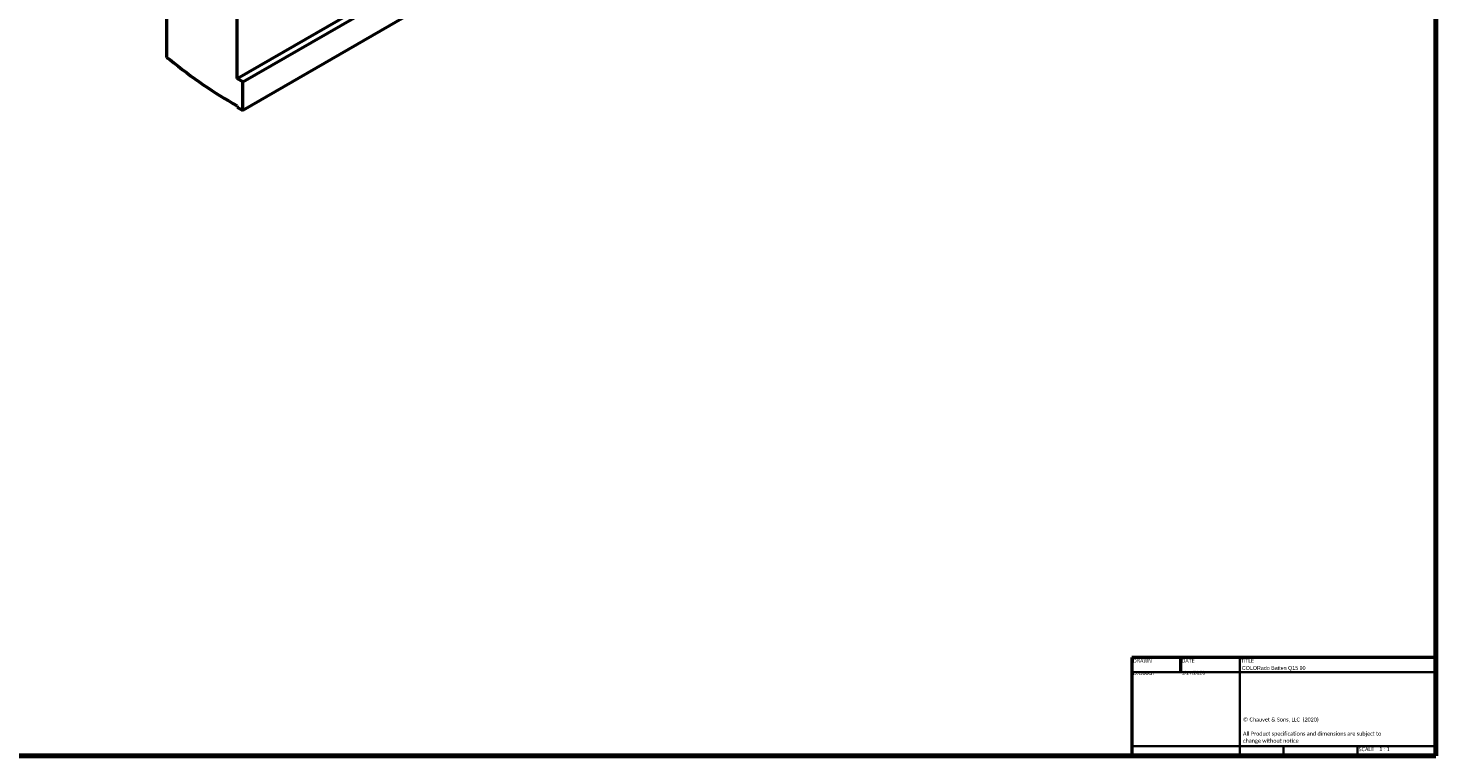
# Model space of a CAD drawing. Header units: millimetres. Extents: x 20 to 2980, y 20 to 2980.
# Tile 3 of 5: x 2068 to 2980, y 20 to 491. Entities that reach past the tile are written whole.
import ezdxf
from ezdxf.enums import TextEntityAlignment as Align

# ---------------------------------------------------------------- set-up
doc = ezdxf.new("R2018")
doc.units = ezdxf.units.MM
for name, color, linetype, lineweight in [('Border (ISO)', 7, 'Continuous', 70), ('Title (ISO)', 7, 'Continuous', 50), ('Visible (ISO)', 7, 'Continuous', 50)]:
    doc.layers.add(name, color=color, linetype=linetype, lineweight=lineweight)
doc.styles.add('Note Text (ISO)', font='tahoma.ttf')
doc.styles.add('Text Style38', font='tahoma.ttf')

# ---------------------------------------------------------------- blocks, each defined once
blk = doc.blocks.new('Borders Chauvet')
at = {"layer": 'Border (ISO)'}
for p, q in [((2980, 2980), (2980, 20)), ((2980, 20), (20, 20))]:
    blk.add_line(p, q, dxfattribs=at)
blk = doc.blocks.new('Title Blocks Chauvet')
at = {"layer": 'Title (ISO)'}
for p, q in [((414.9, 145.76), (218.05, 145.76)), ((218.05, 145.76), (218.05, 82.13)), ((249.51, 145.76), (249.51, 136.23)), ((414.9, 82.13), (414.9, 145.76)), ((218.05, 82.13), (414.9, 82.13))]:
    blk.add_line(p, q, dxfattribs=at)
at = {"layer": 'Title (ISO)', "lineweight": 35}
for p, q in [((287.9, 82.13), (287.9, 145.76)), ((218.05, 136.23), (414.9, 136.23)), ((287.9, 88.48), (218.05, 88.48)), ((414.9, 88.48), (287.9, 88.48)), ((316.35, 88.48), (316.35, 82.13)), ((364.1, 88.48), (364.1, 82.13))]:
    blk.add_line(p, q, dxfattribs=at)
at = {"layer": 'Title (ISO)', "color": 7, "style": 'Text Style38'}
for s, p in [('DRAWN', (218.81, 144.99)), ('DATE', (250.27, 144.99)), ('TITLE', (288.66, 144.99))]:
    blk.add_text(s, height=2.54, dxfattribs=at).set_placement(p, align=Align.TOP_LEFT)
at = {"layer": 'Title (ISO)', "color": 7, "insert": (290.03, 106.9), "char_height": 2.54, "width": 96.4473, "attachment_point": 1, "line_spacing_factor": 1.07956, "style": 'Note Text (ISO)'}
blk.add_mtext('\\fCalibri|b0|i0;\\H2.5400;© Chauvet & Sons, LLC  (2020)\\P\\fCalibri|b0|i0;\\H2.5400;\\P\\fCalibri|b0|i0;\\H2.5400;All Product specifications and dimensions are subject to change without notice \\P', dxfattribs=at)
at = {"layer": 'Title (ISO)', "color": 7, "insert": (364.86, 87.72), "char_height": 2.54, "attachment_point": 1, "style": 'Note Text (ISO)'}
blk.add_mtext('\\fTahoma|b0|i0;\\H2.5400;SCALE', dxfattribs=at)
at = {"layer": 'Title (ISO)', "color": 7, "lineweight": 30, "flags": 104}
for tag, p in [('AUTHOR', (218.81, 136.99)), ('CREATION_DATE', (250.27, 137.16))]:
    blk.add_attdef(tag, text='', height=3.17, dxfattribs=at).set_placement(p, align=Align.BOTTOM_LEFT)
for tag, height, p in [('TITLE', 3.17, (289.27, 140.26)), ('Initial_View_Scale', 2.54, (378.33, 87.72))]:
    blk.add_attdef(tag, text='', height=height, dxfattribs=at).set_placement(p, align=Align.TOP_LEFT)

msp = doc.modelspace()

# ---------------------------------------------------------------- linework, layer by layer
at = {"layer": 'Visible (ISO)'}
for p, q in [((2203.83, 458.48), (2928.76, 877.02)), ((2207.55, 456.34), (2932.48, 874.87)), ((2932.48, 856.46), (2207.55, 437.93)), ((2157.98, 543.4), (2157.98, 472.2)), ((2203.83, 458.48), (2203.83, 504.17)), ((2157.98, 472.2), (2160.1, 470.89)), ((2207.55, 456.34), (2203.83, 458.48)), ((2207.55, 437.93), (2207.55, 456.34)), ((2203.83, 440.88), (2203.83, 440.08)), ((2203.83, 440.08), (2207.55, 437.93))]:
    msp.add_line(p, q, dxfattribs=at)
msp.add_ellipse((2200.16, 668.2), major_axis=(137.93, -238.9), ratio=0.57735, start_param=5.290922, end_param=5.516602, dxfattribs=at)

# ---------------------------------------------------------------- block references
msp.add_blockref('Borders Chauvet', (0, 0))
ref = msp.add_blockref('Title Blocks Chauvet', (2565.1, -62.13))
lines = msp.add_mtext('1/17/2020', dxfattribs={"layer": 'Title (ISO)', "color": 7, "insert": (2815.37, 75.03), "char_height": 2.5, "attachment_point": 1})
ref.add_attrib('CREATION_DATE', '', (2815.37, 75.03), dxfattribs={"flags": 104}).embed_mtext(lines)
lines = msp.add_mtext('D.Gooch', dxfattribs={"layer": 'Title (ISO)', "color": 7, "insert": (2783.91, 74.86), "char_height": 2.5, "attachment_point": 1})
ref.add_attrib('AUTHOR', '', (2783.91, 74.86), dxfattribs={"flags": 104}).embed_mtext(lines)
lines = msp.add_mtext('COLORado Batten Q15 90', dxfattribs={"layer": 'Title (ISO)', "color": 7, "insert": (2854.37, 78.13), "char_height": 2.5, "attachment_point": 1})
ref.add_attrib('TITLE', '', (2854.37, 78.13), dxfattribs={"flags": 104}).embed_mtext(lines)
lines = msp.add_mtext('1 : 1', dxfattribs={"layer": 'Title (ISO)', "color": 7, "insert": (2943.43, 25.59), "char_height": 2.5, "attachment_point": 1})
ref.add_attrib('Initial_View_Scale', '', (2943.43, 25.59), dxfattribs={"flags": 104}).embed_mtext(lines)

doc.saveas('drawing.dxf')
